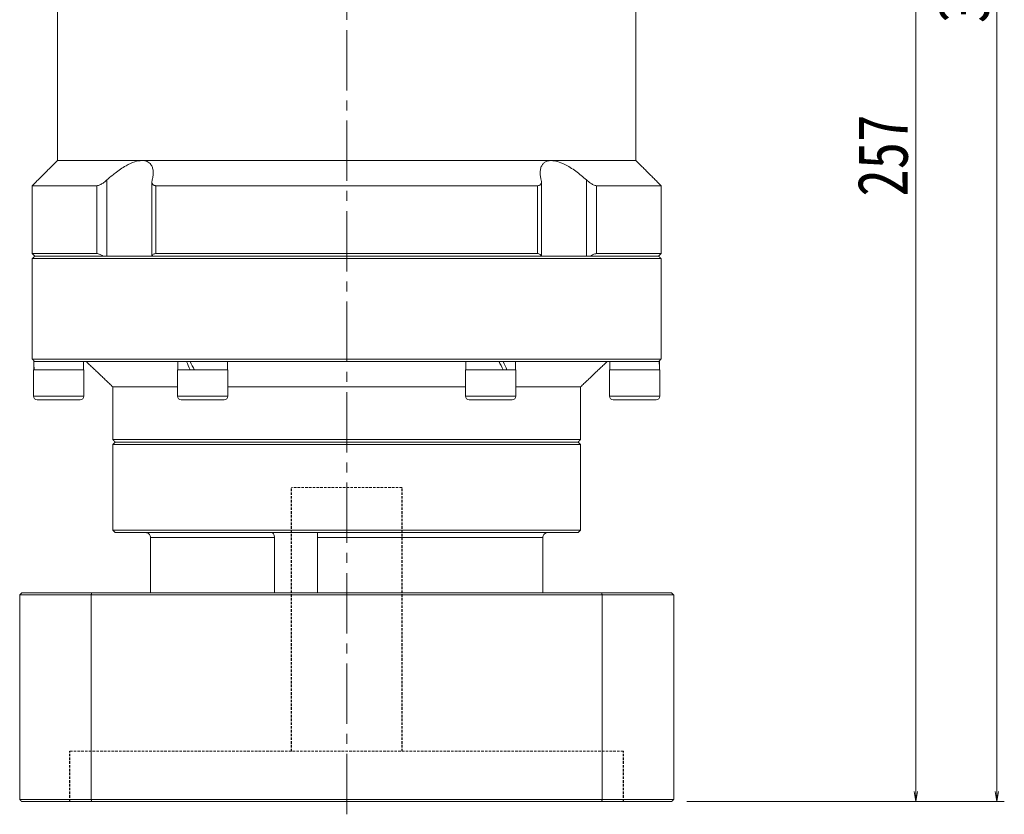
# Model space of a CAD drawing. Header units: millimetres. Extents: x -5 to 909, y 0 to 630.
# Tile 6 of 8: x 488 to 684, y 227 to 385. Entities that reach past the tile are written whole.
import ezdxf

# ---------------------------------------------------------------- set-up
doc = ezdxf.new("R2010")
doc.units = ezdxf.units.MM
doc.linetypes.add('DASHED', pattern=[0.75, 0.5, -0.25])
doc.linetypes.add('点画线', pattern=[18, 12, -2, 2, -2])
doc.layers.add('中心线层', color=1, linetype='点画线', lineweight=18)
doc.layers.add('尺寸线层', color=3, linetype='Continuous', lineweight=18)
doc.styles.add('宋体', font='SimSun.ttf', dxfattribs={"width": 0.8})
doc.dimstyles.new('A水平标注$0', dxfattribs={"dimtxt": 3.5, "dimasz": 2, "dimexe": 1.5, "dimexo": 3, "dimgap": 1.1, "dimtad": 1, "dimtoh": 1, "dimdec": 4, "dimdsep": 46, "dimtxsty": '宋体', "dimblk": 'OPEN', "dimcen": 3, "dimclrd": 3, "dimclre": 3, "dimclrt": 6, "dimadec": 0, "dimazin": 0, "dimtm": 1e-09, "dimtfac": 1, "dimtdec": 4, "dimtix": 1, "dimtmove": 0, "dimatfit": 3, "dimldrblk": 'OPEN', "dimfxl": 0, "dimlwd": 13, "dimlwe": 13, "dimarcsym": 0})

# ---------------------------------------------------------------- blocks, each defined once
blk = doc.blocks.new('_Open')
at = {"color": 0, "linetype": 'ByBlock', "lineweight": -2}
for p, q in [((-1, 0.167), (0, 0)), ((-1, -0.167), (0, 0)), ((0, 0), (-1, 0))]:
    blk.add_line(p, q, dxfattribs=at)
blk = doc.blocks.new('*D24')
at = {"layer": 'Defpoints', "color": 0, "transparency": 16777216}
for p in [(636.08, 486.65), (617.68, 229.65), (666.19, 229.65)]:
    blk.add_point(p, dxfattribs=at)
at = {"layer": '尺寸线层', "color": 3, "lineweight": 13, "transparency": 16777216}
for p, q in [((639.08, 486.65), (667.69, 486.65)), ((666.19, 484.65), (666.19, 231.65)), ((620.68, 229.65), (667.69, 229.65))]:
    blk.add_line(p, q, dxfattribs=at)
at = {"layer": '尺寸线层', "color": 3, "lineweight": 13, "transparency": 16777216, "xscale": 2, "yscale": 2, "zscale": 2}
for p, rotation in [((666.19, 486.65), 90), ((666.19, 229.65), 270)]:
    blk.add_blockref('_Open', p, dxfattribs=dict(at, rotation=rotation))
at = {"layer": '尺寸线层', "color": 6, "transparency": 16777216, "insert": (659.69, 358.15), "char_height": 10, "attachment_point": 5, "rotation": 90, "style": '宋体', "bg_fill": 3, "box_fill_scale": 1.1, "bg_fill_color": 256, "bg_fill_true_color": 13158600, "bg_fill_transparency": 0}
blk.add_mtext('257', dxfattribs=at)
blk = doc.blocks.new('*D25')
at = {"layer": 'Defpoints', "color": 0, "transparency": 16777216}
for p in [(622.08, 555.65), (682.31, 555.65), (617.68, 229.65)]:
    blk.add_point(p, dxfattribs=at)
at = {"layer": '尺寸线层', "color": 3, "lineweight": 13, "transparency": 16777216}
for p, q in [((625.08, 555.65), (683.81, 555.65)), ((682.31, 231.65), (682.31, 553.65)), ((620.68, 229.65), (683.81, 229.65))]:
    blk.add_line(p, q, dxfattribs=at)
at = {"layer": '尺寸线层', "color": 3, "lineweight": 13, "transparency": 16777216, "xscale": 2, "yscale": 2, "zscale": 2}
for p, rotation in [((682.31, 555.65), 90), ((682.31, 229.65), 270)]:
    blk.add_blockref('_Open', p, dxfattribs=dict(at, rotation=rotation))
at = {"layer": '尺寸线层', "color": 6, "transparency": 16777216, "insert": (675.81, 392.65), "char_height": 10, "attachment_point": 5, "rotation": 90, "style": '宋体', "bg_fill": 3, "box_fill_scale": 1.1, "bg_fill_color": 256, "bg_fill_true_color": 13158600, "bg_fill_transparency": 0}
blk.add_mtext('326', dxfattribs=at)

msp = doc.modelspace()

# ---------------------------------------------------------------- linework, layer by layer
at = {"color": 7, "linetype": 'Continuous', "lineweight": 15}
for p, q in [((495.58181, 357.15228), (512.42317, 357.15228)), ((512.42317, 357.15228), (593.74045, 357.15228)), ((593.74045, 357.15228), (610.58181, 357.15228)), ((505.43657, 353.29966), (505.43657, 338.15228)), ((600.72705, 338.15228), (600.72705, 353.29966)), ((490.58181, 352.15228), (503.3978, 352.15228)), ((503.3978, 338.65228), (503.3978, 352.15228)), ((515.16414, 352.15228), (515.16414, 338.65228)), ((515.16414, 352.15228), (590.99948, 352.15228)), ((590.99948, 338.65228), (590.99948, 352.15228)), ((602.76581, 352.15228), (615.58181, 352.15228)), ((602.76581, 352.15228), (602.76581, 338.65228)), ((490.58181, 338.65228), (503.3978, 338.65228)), ((515.16414, 338.65228), (590.99948, 338.65228)), ((602.76581, 338.65228), (615.58181, 338.65228)), ((553.08181, 337.65228), (490.58181, 337.65228)), ((491.08181, 338.15228), (553.08181, 338.15228)), ((504.61918, 338.15228), (491.08181, 338.15228)), ((591.75187, 338.15228), (514.41175, 338.15228)), ((553.08181, 338.15228), (615.08181, 338.15228)), ((615.58181, 337.65228), (553.08181, 337.65228)), ((615.08181, 338.15228), (601.54444, 338.15228)), ((490.58181, 317.65228), (615.58181, 317.65228)), ((490.89181, 317.15228), (491.08181, 317.15228)), ((490.97895, 317.15228), (491.08181, 317.15228)), ((520.86707, 317.15228), (491.09789, 317.15228)), ((520.86707, 317.15228), (521.23038, 317.15228)), ((522.05195, 317.15228), (521.23038, 317.15228)), ((521.23038, 317.15228), (521.28525, 317.15228)), ((521.98681, 317.15228), (523.31263, 317.15228)), ((582.85099, 317.15228), (523.31263, 317.15228)), ((582.85099, 317.15228), (583.33324, 317.15228)), ((584.11167, 317.15228), (583.37681, 317.15228)), ((584.17681, 317.15228), (584.08181, 317.15228)), ((584.17681, 317.15228), (585.29655, 317.15228)), ((615.06573, 317.15228), (585.29655, 317.15228)), ((615.06573, 317.15228), (615.18467, 317.15228)), ((615.27181, 317.15228), (615.08181, 317.15228)), ((490.83181, 315.55228), (500.83181, 315.55228)), ((519.45681, 315.55228), (529.45681, 315.55228)), ((576.70681, 315.55228), (577.37668, 315.55228)), ((577.37668, 315.55228), (586.70681, 315.55228)), ((605.33181, 315.55228), (610.33181, 315.55228)), ((610.33181, 315.55228), (615.33181, 315.55228)), ((506.58181, 312.15228), (519.45681, 312.15228)), ((529.45681, 312.15228), (576.70681, 312.15228)), ((586.70681, 312.15228), (599.58181, 312.15228)), ((490.83181, 310.30228), (500.83181, 310.30228)), ((500.08181, 309.55228), (491.58181, 309.55228)), ((519.45681, 310.30228), (529.45681, 310.30228)), ((528.70681, 309.55228), (520.20681, 309.55228)), ((576.70681, 310.30228), (577.37668, 310.30228)), ((577.37668, 310.30228), (586.70681, 310.30228)), ((578.0262, 309.55228), (577.45681, 309.55228)), ((585.95681, 309.55228), (578.0262, 309.55228)), ((605.33181, 310.30228), (610.33181, 310.30228)), ((610.33181, 309.55228), (606.08181, 309.55228)), ((610.33181, 310.30228), (615.33181, 310.30228)), ((614.58181, 309.55228), (610.33181, 309.55228)), ((506.58181, 301.65228), (599.58181, 301.65228)), ((553.08181, 300.65228), (506.58181, 300.65228)), ((599.08181, 301.15228), (507.08181, 301.15228)), ((507.08181, 301.15228), (553.08181, 301.15228)), ((553.08181, 301.15228), (599.08181, 301.15228)), ((599.58181, 300.65228), (553.08181, 300.65228)), ((506.58181, 283.65228), (599.58181, 283.65228)), ((599.08181, 283.15228), (507.08181, 283.15228)), ((538.72196, 282.15228), (514.08104, 282.15228)), ((514.08104, 282.15228), (514.08104, 271.15228)), ((538.72196, 271.15228), (538.72196, 282.15228)), ((547.25337, 282.15228), (547.25337, 271.15228)), ((592.08258, 282.15228), (547.25337, 282.15228)), ((592.08258, 271.15228), (592.08258, 282.15228)), ((488.08181, 270.75228), (488.08181, 230.05228)), ((502.2758, 270.75228), (488.08181, 270.75228)), ((488.48181, 271.15228), (502.41377, 271.15228)), ((502.2758, 270.75228), (502.2758, 230.05228)), ((603.88781, 270.75228), (502.2758, 270.75228)), ((502.41377, 271.15228), (603.74985, 271.15228)), ((603.88781, 270.75228), (603.88781, 230.05228)), ((488.08181, 230.05228), (502.2758, 230.05228)), ((502.41377, 229.65228), (488.48181, 229.65228)), ((502.2758, 230.05228), (603.88781, 230.05228)), ((603.74985, 229.65228), (502.41377, 229.65228))]:
    msp.add_line(p, q, dxfattribs=at)
at = {"color": 6, "linetype": 'DASHED', "lineweight": 15}
for p, q in [((564.08181, 292.15228), (542.08181, 292.15228)), ((608.08181, 239.65228), (498.08181, 239.65228))]:
    msp.add_line(p, q, dxfattribs=at)
at = {"color": 6, "linetype": 'DASHED'}
for p, q in [((542.08181, 239.65228), (542.08181, 292.15228)), ((564.08181, 239.65228), (564.08181, 292.15228)), ((498.08181, 229.65228), (498.08181, 239.65228)), ((608.08181, 229.65228), (608.08181, 239.65228))]:
    msp.add_line(p, q, dxfattribs=at)
at = {"color": 7, "linetype": 'Continuous', "lineweight": 15}
for centre, start, end in [((491.58181, 310.30228), 180, 270), ((500.08181, 310.30228), 270, 0), ((520.20681, 310.30228), 180, 270), ((528.70681, 310.30228), 270, 0), ((577.45681, 310.30228), 180, 270), ((585.95681, 310.30228), 270, 0), ((606.08181, 310.30228), 180, 270), ((614.58181, 310.30228), 270, 0)]:
    msp.add_arc(centre, 0.75, start, end, dxfattribs=at)
for centre, major_axis, ratio, start_param, end_param in [((495.83181, 317.15228), (0, 8.55633), 0.577350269, 1.570796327, 1.758899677), ((524.45681, 315.55228), (-4.54557, 8.49348), 0.227735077, 1.261411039, 1.44951439), ((524.45681, 317.15228), (-4.54557, 8.49348), 0.227735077, 1.44951439, 1.63761774), ((581.70681, 315.55228), (-4.54557, 8.49348), 0.227735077, 4.591107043, 4.779210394), ((581.70681, 317.15228), (-3.07332, 5.74255), 0.227735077, 4.466025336, 4.591107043), ((581.70681, 317.15228), (-4.54557, 8.49348), 0.227735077, 4.403003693, 4.591107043), ((610.33181, 315.55228), (0, 8.55633), 0.577350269, 4.71238898, 4.900492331), ((610.33181, 317.15228), (0, 8.55633), 0.577350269, 4.618754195, 4.71238898), ((495.83181, 315.55228), (0, 8.55633), 0.577350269, 1.477161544, 1.570796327), ((524.45681, 315.55228), (-3.07332, 5.74255), 0.227735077, 1.32443269, 1.44951439)]:
    msp.add_ellipse(centre, major_axis=major_axis, ratio=ratio, start_param=start_param, end_param=end_param, dxfattribs=at)
for points in [[(495.58181, 391.15228), (495.58181, 357.15228)], [(610.58181, 357.15228), (610.58181, 391.15228)], [(495.58181, 357.15228), (490.58181, 352.15228)], [(615.58181, 352.15228), (610.58181, 357.15228)], [(514.3775, 352.92249), (514.3775, 338.15228)], [(591.78611, 338.15228), (591.78611, 352.92219)], [(490.58181, 352.15228), (490.58181, 338.65228)], [(615.58181, 338.65228), (615.58181, 352.15228)], [(490.58181, 338.65228), (491.08181, 338.15228)], [(615.08181, 338.15228), (615.58181, 338.65228)], [(491.08181, 338.15228), (490.58181, 337.65228)], [(490.58181, 337.65228), (490.58181, 317.65228)], [(615.58181, 337.65228), (615.08181, 338.15228)], [(615.58181, 317.65228), (615.58181, 337.65228)], [(490.58181, 317.65228), (491.08181, 317.15228)], [(500.77181, 315.55228), (500.77181, 317.15228)], [(501.33181, 317.15228), (506.58181, 312.15228)], [(519.51681, 317.15228), (519.51681, 315.55228)], [(529.39681, 315.55228), (529.39681, 317.15228)], [(576.76681, 317.15228), (576.76681, 315.55228)], [(586.64681, 315.55228), (586.64681, 317.15228)], [(599.58181, 312.15228), (604.83181, 317.15228)], [(605.39181, 317.15228), (605.39181, 315.55228)], [(615.08181, 317.15228), (615.58181, 317.65228)], [(490.83181, 315.55228), (490.83181, 310.30228)], [(500.83181, 310.30228), (500.83181, 315.55228)], [(519.45681, 315.55228), (519.45681, 310.30228)], [(529.45681, 310.30228), (529.45681, 315.55228)], [(576.70681, 315.55228), (576.70681, 310.30228)], [(586.70681, 310.30228), (586.70681, 315.55228)], [(605.33181, 315.55228), (605.33181, 310.30228)], [(615.33181, 310.30228), (615.33181, 315.55228)], [(506.58181, 312.15228), (506.58181, 301.65228)], [(599.58181, 301.65228), (599.58181, 312.15228)], [(506.58181, 301.65228), (507.08181, 301.15228)], [(599.08181, 301.15228), (599.58181, 301.65228)], [(507.08181, 301.15228), (506.58181, 300.65228)], [(506.58181, 300.65228), (506.58181, 283.65228)], [(599.58181, 300.65228), (599.08181, 301.15228)], [(599.58181, 283.65228), (599.58181, 300.65228)], [(506.58181, 283.65228), (507.08181, 283.15228)], [(599.08181, 283.15228), (599.58181, 283.65228)], [(488.48181, 271.15228), (488.08181, 270.75228)], [(502.2758, 270.75228), (502.41377, 271.15228)], [(603.88781, 270.75228), (603.74985, 271.15228)], [(488.48181, 229.65228), (488.08181, 230.05228)], [(502.41377, 229.65228), (502.2758, 230.05228)], [(603.74985, 229.65228), (603.88781, 230.05228)]]:
    msp.add_open_spline(points, degree=1, dxfattribs=at)
for points, knots in [([(505.43657, 353.29966), (505.96322, 353.76459), (506.81475, 354.51632), (508.10485, 355.44859), (509.41903, 356.26567), (510.89396, 356.94133), (511.9484, 357.14787), (512.3907, 357.15198), (512.42317, 357.15228)], [0, 0, 0, 0, 1.982297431, 3.205120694, 4.453658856, 6.379550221, 7.997496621, 8.125663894, 8.125663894, 8.125663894, 8.125663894]), ([(512.42317, 357.15228), (512.60398, 357.14313), (512.97019, 357.12458), (513.43912, 356.97426), (513.84056, 356.73503), (514.21108, 356.35218), (514.49423, 355.7952), (514.6334, 355.04917), (514.6215, 354.21148), (514.49318, 353.60516), (514.42853, 353.29966)], [0, 0, 0, 0, 0.468845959, 0.949596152, 1.451964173, 1.965089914, 2.734777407, 3.526210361, 4.335728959, 5.157885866, 5.157885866, 5.157885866, 5.157885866]), ([(591.73509, 353.29966), (591.68361, 353.53291), (591.58023, 354.00129), (591.52539, 354.72081), (591.5812, 355.44904), (591.793, 356.08546), (592.13733, 356.57581), (592.55573, 356.89808), (593.06432, 357.09379), (593.47019, 357.14975), (593.70836, 357.15198), (593.74045, 357.15228)], [0, 0, 0, 0, 0.626246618, 1.257495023, 2.032414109, 2.823629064, 3.42820033, 4.048095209, 4.555440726, 5.077036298, 5.158257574, 5.158257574, 5.158257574, 5.158257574]), ([(593.74045, 357.15228), (594.14197, 357.11392), (594.97312, 357.03452), (596.30536, 356.4805), (597.53057, 355.79229), (599.01866, 354.79051), (600.03808, 353.9009), (600.72705, 353.29966)], [0, 0, 0, 0, 1.493533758, 3.091577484, 4.322036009, 5.554470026, 8.123989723, 8.123989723, 8.123989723, 8.123989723]), ([(503.3978, 352.15228), (503.51847, 352.16627), (503.75928, 352.19418), (504.26549, 352.4217), (504.84906, 352.78915), (505.23646, 353.12577), (505.43657, 353.29966)], [0, 0, 0, 0, 0.48914015, 0.976123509, 1.653805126, 2.377879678, 2.377879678, 2.377879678, 2.377879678]), ([(514.42853, 353.29966), (514.40677, 353.18945), (514.36263, 352.96589), (514.38858, 352.69871), (514.46747, 352.49302), (514.57216, 352.35464), (514.70994, 352.25132), (514.85672, 352.19065), (515.01053, 352.1578), (515.11263, 352.15413), (515.16414, 352.15228)], [0, 0, 0, 0, 0.312581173, 0.634124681, 0.837734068, 1.046108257, 1.214079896, 1.386575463, 1.508153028, 1.631948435, 1.631948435, 1.631948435, 1.631948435]), ([(590.99948, 352.15228), (591.06772, 352.15559), (591.20657, 352.16233), (591.37928, 352.21558), (591.52276, 352.29687), (591.64614, 352.41641), (591.73894, 352.5812), (591.78764, 352.79483), (591.78999, 353.03563), (591.7535, 353.21113), (591.73509, 353.29966)], [0, 0, 0, 0, 0.165195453, 0.336098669, 0.501143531, 0.67031152, 0.899665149, 1.135559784, 1.381616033, 1.632058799, 1.632058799, 1.632058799, 1.632058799]), ([(600.72705, 353.29966), (600.9857, 353.07814), (601.41251, 352.71262), (602.03929, 352.34925), (602.47522, 352.17761), (602.67999, 352.15976), (602.76581, 352.15228)], [0, 0, 0, 0, 0.923658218, 1.524159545, 2.020218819, 2.378137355, 2.378137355, 2.378137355, 2.378137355]), ([(504.61918, 338.15228), (504.4392, 338.26307), (504.10832, 338.46673), (503.68019, 338.62806), (503.47998, 338.64524), (503.3978, 338.65228)], [0, 0, 0, 0, 0.551089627, 1.013171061, 1.334838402, 1.334838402, 1.334838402, 1.334838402]), ([(515.16414, 338.65228), (515.03031, 338.63812), (514.76324, 338.60986), (514.51797, 338.41615), (514.44623, 338.23795), (514.41175, 338.15228)], [0, 0, 0, 0, 0.33430891, 0.6671437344, 0.9752262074, 0.9752262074, 0.9752262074, 0.9752262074]), ([(591.75187, 338.15228), (591.7035, 338.26307), (591.61459, 338.46673), (591.32827, 338.62806), (591.09515, 338.64524), (590.99948, 338.65228)], [0, 0, 0, 0, 0.4023771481, 0.7397651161, 0.974629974, 0.974629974, 0.974629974, 0.974629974]), ([(602.76581, 338.65228), (602.64527, 338.63812), (602.40472, 338.60986), (601.96611, 338.41615), (601.68133, 338.23795), (601.54444, 338.15228)], [0, 0, 0, 0, 0.457440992, 0.912864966, 1.334419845, 1.334419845, 1.334419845, 1.334419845]), ([(513.10558, 283.15228), (513.12248, 283.15201), (513.24779, 283.14993), (513.48002, 283.0966), (513.76068, 282.92135), (513.96958, 282.65794), (514.06913, 282.38409), (514.07801, 282.21128), (514.08104, 282.15228)], [0, 0, 0, 0, 0.05070556, 0.376081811, 0.704498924, 1.040598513, 1.377079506, 1.551483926, 1.551483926, 1.551483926, 1.551483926]), ([(538.72196, 282.15228), (538.71533, 282.26237), (538.70208, 282.48251), (538.60274, 282.7774), (538.4663, 283.00533), (538.32464, 283.13307), (538.24212, 283.14671), (538.20834, 283.15228)], [0, 0, 0, 0, 0.251379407, 0.502707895, 0.759337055, 1.021150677, 1.202572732, 1.202572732, 1.202572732, 1.202572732]), ([(547.2834, 283.02876), (547.28387, 283.02129), (547.28684, 282.9742), (547.27419, 282.79102), (547.25803, 282.49801), (547.25493, 282.26754), (547.25337, 282.15228)], [0, 0, 0, 0, 0.0513915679, 0.3237471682, 0.6004135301, 0.8771995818, 0.8771995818, 0.8771995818, 0.8771995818]), ([(592.08258, 282.15228), (592.09281, 282.26237), (592.11327, 282.48251), (592.27285, 282.7774), (592.51207, 283.00533), (592.78955, 283.13307), (592.98006, 283.14671), (593.05804, 283.15228)], [0, 0, 0, 0, 0.324175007, 0.648284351, 0.979229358, 1.316860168, 1.550819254, 1.550819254, 1.550819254, 1.550819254])]:
    msp.add_open_spline(points, degree=3, knots=knots, dxfattribs=at)
at = {"layer": '中心线层'}
msp.add_line((553.08181, 227.11176), (553.08181, 569.65228), dxfattribs=at)

# ---------------------------------------------------------------- dimensions: what is measured, and where the dimension line sits
at = {"layer": '尺寸线层'}
dim = msp.add_linear_dim(base=(666.18987, 229.65228), p1=(636.08181, 486.65228), p2=(617.68181, 229.65228), angle=270, dimstyle='A水平标注$0', override={"dimtxt": 10, "dimgap": 1.5}, dxfattribs=at)
dim.commit()
dim.dimension.update_dxf_attribs({"geometry": '*D24', "text_midpoint": (659.68987, 358.15228)})

# ---------------------------------------------------------------- next in the draw order: dimensions: what is measured, and where the dimension line sits
dim = msp.add_linear_dim(base=(682.3051, 555.65228), p1=(617.68181, 229.65228), p2=(622.08181, 555.65228), angle=90, dimstyle='A水平标注$0', override={"dimtxt": 10, "dimgap": 1.5}, dxfattribs=at)
dim.commit()
dim.dimension.update_dxf_attribs({"geometry": '*D25', "text_midpoint": (675.8051, 392.65228)})

# ---------------------------------------------------------------- next in the draw order: linework, layer by layer
at = {"color": 7, "linetype": 'Continuous', "lineweight": 15}
for p, q in [((603.74985, 271.15228), (617.68181, 271.15228)), ((618.08181, 270.75228), (603.88781, 270.75228)), ((618.08181, 270.75228), (618.08181, 230.05228)), ((617.68181, 229.65228), (603.74985, 229.65228)), ((603.88781, 230.05228), (618.08181, 230.05228))]:
    msp.add_line(p, q, dxfattribs=at)
for points in [[(618.08181, 270.75228), (617.68181, 271.15228)], [(618.08181, 230.05228), (617.68181, 229.65228)]]:
    msp.add_open_spline(points, degree=1, dxfattribs=at)

doc.saveas('drawing.dxf')
